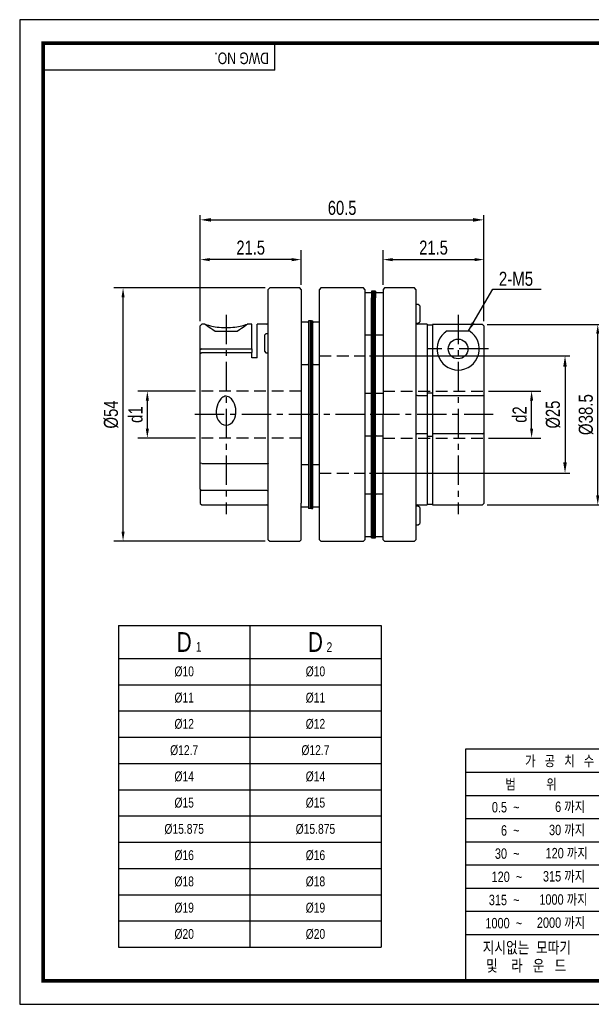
# Model space of a CAD drawing. Header units: millimetres. Extents: x 0 to 297, y 0 to 210.
# Tile 1 of 2: x 0 to 122, y 0 to 210. Entities that reach past the tile are written whole.
import ezdxf
from ezdxf.enums import TextEntityAlignment as Align

# ---------------------------------------------------------------- set-up
doc = ezdxf.new("R2010")
doc.units = ezdxf.units.MM
doc.header["$LTSCALE"] = 5
doc.linetypes.add('CENTER', pattern=[2, 1.25, -0.25, 0.25, -0.25])
doc.linetypes.add('DASHED', pattern=[0.75, 0.5, -0.25])
doc.layers.get('0').update_dxf_attribs({"linetype": 'CONTINUOUS'})
doc.layers.get('Defpoints').update_dxf_attribs({"linetype": 'CONTINUOUS'})
for name, color, linetype in [('BM', 2, 'CONTINUOUS'), ('CT', 1, 'CENTER'), ('D', 7, 'CONTINUOUS'), ('HD', 4, 'DASHED')]:
    doc.layers.add(name, color=color, linetype=linetype)
doc.styles.get("Standard").update_dxf_attribs({"font": 'Gulim.ttf', "width": 0.8, "height": 3})
doc.dimstyles.new('LIM', dxfattribs={"dimtxt": 2, "dimasz": 2, "dimexe": 2, "dimexo": 1, "dimgap": 1, "dimtad": 1, "dimdec": 3, "dimzin": 9, "dimdsep": 46, "dimtxsty": 'Standard', "dimcen": 3, "dimclrd": 1, "dimclre": 1, "dimadec": 0, "dimazin": 0, "dimtfac": 1, "dimtdec": 3, "dimtmove": 0, "dimatfit": 3, "dimfxl": 0, "dimtolj": 1, "dimtzin": 0, "dimarcsym": 0})
doc.dimstyles.get("Standard").update_dxf_attribs({"dimtxt": 0.18, "dimasz": 0.18, "dimexe": 0.18, "dimexo": 0.0625, "dimgap": 0.09, "dimtad": 0, "dimtih": 1, "dimtoh": 1, "dimdec": 4, "dimzin": 0, "dimdsep": 46, "dimtxsty": 'Standard', "dimcen": 0.09, "dimadec": 0, "dimazin": 0, "dimtfac": 1, "dimtdec": 4, "dimtofl": 0, "dimtmove": 0, "dimatfit": 3, "dimfxl": 0, "dimtolj": 1, "dimtzin": 0, "dimarcsym": 0})

# ---------------------------------------------------------------- blocks, each defined once
blk = doc.blocks.new('*D90')
at = {"color": 1, "lineweight": -2, "ltscale": 25.4}
for p, q in [((52.33, 152.78), (20.05, 152.78)), ((22.05, 100.78), (22.05, 150.78)), ((52.33, 98.78), (20.05, 98.78))]:
    blk.add_line(p, q, dxfattribs=at)
at = {"color": 1, "ltscale": 25.4}
for points in [[(21.72, 150.78), (22.38, 150.78), (22.05, 152.78)], [(21.72, 100.78), (22.38, 100.78), (22.05, 98.78)]]:
    blk.add_solid(points, dxfattribs=at)
at = {"layer": 'Defpoints', "color": 0, "ltscale": 25.4}
for p in [(22.05, 152.78), (53.33, 152.78), (53.33, 98.78)]:
    blk.add_point(p, dxfattribs=at)
at = {"color": 0, "ltscale": 25.4, "insert": (19.51, 125.78), "char_height": 3, "attachment_point": 5, "rotation": 90}
blk.add_mtext('\\A1;{\\f??|b0|i0|c0|p49;%%c}54', dxfattribs=at)
blk = doc.blocks.new('*D91')
at = {"color": 1, "lineweight": -2, "ltscale": 25.4}
for p, q in [((37.53, 130.78), (25.23, 130.78)), ((27.23, 122.78), (27.23, 128.78)), ((37.53, 120.78), (25.23, 120.78))]:
    blk.add_line(p, q, dxfattribs=at)
at = {"color": 1, "ltscale": 25.4}
for points in [[(26.9, 128.78), (27.57, 128.78), (27.23, 130.78)], [(26.9, 122.78), (27.57, 122.78), (27.23, 120.78)]]:
    blk.add_solid(points, dxfattribs=at)
at = {"layer": 'Defpoints', "color": 0, "ltscale": 25.4}
for p in [(27.23, 130.78), (38.53, 130.78), (38.53, 120.78)]:
    blk.add_point(p, dxfattribs=at)
at = {"color": 0, "ltscale": 25.4, "insert": (24.73, 125.78), "char_height": 3, "attachment_point": 5, "rotation": 90}
blk.add_mtext('\\A1;{\\f??|b0|i0|c0|p49;d1}', dxfattribs=at)
blk = doc.blocks.new('*D92')
at = {"color": 1, "lineweight": -2, "ltscale": 25.4}
for p, q in [((99.73, 145.02), (125.31, 145.02)), ((123.31, 108.53), (123.31, 143.02)), ((99.73, 106.53), (125.31, 106.53))]:
    blk.add_line(p, q, dxfattribs=at)
at = {"color": 1, "ltscale": 25.4}
for points in [[(122.98, 143.02), (123.64, 143.02), (123.31, 145.02)], [(122.98, 108.53), (123.64, 108.53), (123.31, 106.53)]]:
    blk.add_solid(points, dxfattribs=at)
at = {"layer": 'Defpoints', "color": 0, "ltscale": 25.4}
for p in [(98.73, 145.02), (123.31, 145.02), (98.73, 106.53)]:
    blk.add_point(p, dxfattribs=at)
at = {"color": 0, "ltscale": 25.4, "insert": (120.81, 125.77), "char_height": 3, "attachment_point": 5, "rotation": 90}
blk.add_mtext('\\A1;{\\f??|b0|i0|c0|p49;%%C38.5}', dxfattribs=at)
blk = doc.blocks.new('*D94')
at = {"color": 1, "lineweight": -2, "ltscale": 25.4}
for p, q in [((77.53, 153.48), (77.53, 160.83)), ((99.03, 145.72), (99.03, 160.83)), ((79.53, 158.83), (97.03, 158.83))]:
    blk.add_line(p, q, dxfattribs=at)
at = {"color": 1, "ltscale": 25.4}
for points in [[(79.53, 159.16), (79.53, 158.49), (77.53, 158.83)], [(97.03, 159.16), (97.03, 158.49), (99.03, 158.83)]]:
    blk.add_solid(points, dxfattribs=at)
at = {"layer": 'Defpoints', "color": 0, "ltscale": 25.4}
for p in [(99.03, 158.83), (77.53, 152.48), (99.03, 144.72)]:
    blk.add_point(p, dxfattribs=at)
at = {"color": 0, "ltscale": 25.4, "insert": (88.28, 161.37), "char_height": 3, "attachment_point": 5}
blk.add_mtext('\\A1;21.5', dxfattribs=at)
blk = doc.blocks.new('*D95')
at = {"color": 1, "lineweight": -2, "ltscale": 25.4}
for p, q in [((38.53, 145.73), (38.53, 160.83)), ((60.03, 153.48), (60.03, 160.83)), ((58.03, 158.83), (40.53, 158.83))]:
    blk.add_line(p, q, dxfattribs=at)
at = {"color": 1, "ltscale": 25.4}
for points in [[(40.53, 159.16), (40.53, 158.49), (38.53, 158.83)], [(58.03, 159.16), (58.03, 158.49), (60.03, 158.83)]]:
    blk.add_solid(points, dxfattribs=at)
at = {"layer": 'Defpoints', "color": 0, "ltscale": 25.4}
for p in [(38.53, 158.83), (60.03, 152.48), (38.53, 144.73)]:
    blk.add_point(p, dxfattribs=at)
at = {"color": 0, "ltscale": 25.4, "insert": (49.28, 161.37), "char_height": 3, "attachment_point": 5}
blk.add_mtext('\\A1;21.5', dxfattribs=at)
blk = doc.blocks.new('*D96')
at = {"color": 1, "lineweight": -2, "ltscale": 25.4}
for p, q in [((100.03, 130.78), (111.2, 130.78)), ((109.2, 122.78), (109.2, 128.78)), ((100.03, 120.78), (111.2, 120.78))]:
    blk.add_line(p, q, dxfattribs=at)
at = {"color": 1, "ltscale": 25.4}
for points in [[(108.87, 128.78), (109.53, 128.78), (109.2, 130.78)], [(108.87, 122.78), (109.53, 122.78), (109.2, 120.78)]]:
    blk.add_solid(points, dxfattribs=at)
at = {"layer": 'Defpoints', "color": 0, "ltscale": 25.4}
for p in [(99.03, 130.78), (109.2, 130.78), (99.03, 120.78)]:
    blk.add_point(p, dxfattribs=at)
at = {"color": 0, "ltscale": 25.4, "insert": (106.66, 125.78), "char_height": 3, "attachment_point": 5, "rotation": 90}
blk.add_mtext('\\A1;{\\f굴림|b0|i0|c129|p49;d2}', dxfattribs=at)
blk = doc.blocks.new('*D98')
at = {"layer": 'D', "color": 1, "lineweight": -2}
for p, q in [((74.63, 138.28), (117.33, 138.28)), ((116.33, 135.98), (116.33, 115.58)), ((74.63, 113.28), (117.33, 113.28))]:
    blk.add_line(p, q, dxfattribs=at)
at = {"layer": 'D', "color": 1}
for points in [[(115.94, 135.98), (116.71, 135.98), (116.33, 138.28)], [(115.94, 115.58), (116.71, 115.58), (116.33, 113.28)]]:
    blk.add_solid(points, dxfattribs=at)
at = {"layer": 'Defpoints', "color": 0}
for p in [(73.63, 138.28), (73.63, 113.28), (116.33, 113.28)]:
    blk.add_point(p, dxfattribs=at)
at = {"layer": 'D', "insert": (113.79, 125.78), "char_height": 3, "attachment_point": 5, "rotation": 90}
blk.add_mtext('\\A1;%%C25', dxfattribs=at)
blk = doc.blocks.new('*D99')
at = {"layer": 'D', "color": 1, "lineweight": -2}
for p, q in [((38.53, 145.73), (38.53, 168.31)), ((99.03, 145.72), (99.03, 168.31)), ((40.83, 167.31), (96.73, 167.31))]:
    blk.add_line(p, q, dxfattribs=at)
at = {"layer": 'D', "color": 1}
for points in [[(40.83, 167.69), (40.83, 166.92), (38.53, 167.31)], [(96.73, 167.69), (96.73, 166.92), (99.03, 167.31)]]:
    blk.add_solid(points, dxfattribs=at)
at = {"layer": 'Defpoints', "color": 0}
for p in [(99.03, 167.31), (38.53, 144.73), (99.03, 144.72)]:
    blk.add_point(p, dxfattribs=at)
at = {"layer": 'D', "insert": (68.78, 169.85), "char_height": 3, "attachment_point": 5}
blk.add_mtext('\\A1;60.5', dxfattribs=at)

msp = doc.modelspace()

# ---------------------------------------------------------------- linework, layer by layer
for p, q in [((54.43705, 199.23234), (54.43705, 205)), ((54.43705, 199.23234), (5, 199.23234)), ((21.0868, 80.77308), (77.0868, 80.77308)), ((21.0868, 80.77308), (21.0868, 12.17308)), ((77.0868, 80.77308), (77.0868, 12.17308)), ((95.07575, 54.43705), (95.07575, 5)), ((147.8086, 54.43705), (95.07575, 54.43705)), ((147.8086, 49.42948), (95.07575, 49.42948)), ((147.8086, 44.48577), (95.07575, 44.48577)), ((147.8086, 39.54207), (95.07575, 39.54207)), ((147.8086, 34.59837), (95.07575, 34.59837)), ((147.8086, 29.65466), (95.07575, 29.65466)), ((147.8086, 24.71096), (95.07575, 24.71096)), ((147.8086, 19.76725), (95.07575, 19.76725)), ((147.8086, 14.82355), (95.07575, 14.82355)), ((21.0868, 12.17308), (77.0868, 12.17308))]:
    msp.add_line(p, q)
at = {"color": 4}
for p, q in [((49.0868, 80.77308), (49.0868, 12.17308)), ((21.0868, 73.77308), (77.0868, 73.77308))]:
    msp.add_line(p, q, dxfattribs=at)
at = {"color": 1}
for p, q in [((21.0868, 68.17308), (77.0868, 68.17308)), ((21.0868, 62.57308), (77.0868, 62.57308)), ((21.0868, 56.97308), (77.0868, 56.97308)), ((21.0868, 51.37308), (77.0868, 51.37308)), ((21.0868, 45.77308), (77.0868, 45.77308)), ((21.0868, 40.17308), (77.0868, 40.17308)), ((21.0868, 34.57308), (77.0868, 34.57308)), ((21.0868, 28.97308), (77.0868, 28.97308)), ((21.0868, 23.37308), (77.0868, 23.37308)), ((21.0868, 17.77308), (77.0868, 17.77308))]:
    msp.add_line(p, q, dxfattribs=at)
msp.add_lwpolyline([(297, 210), (0, 210), (0, 0), (297, 0)], close=True)
msp.add_lwpolyline([(292, 205, 0.8, 0.8, 0), (5, 205, 0.8, 0.8, 0), (5, 5, 0.8, 0.8, 0), (292, 5, 0.8, 0.8, 0)], format="xyseb", close=True)
at = {"layer": 'BM', "ltscale": 25.4}
for p, q in [((53.32901, 152.77702), (53.02901, 152.47702)), ((53.02901, 99.07702), (53.02901, 152.47702)), ((59.72901, 152.77702), (53.32901, 152.77702)), ((60.02901, 152.47702), (59.72901, 152.77702)), ((60.02901, 152.47702), (60.02901, 106.89727)), ((64.22901, 152.77702), (63.92901, 152.47702)), ((63.92901, 144.65677), (63.92901, 152.47702)), ((73.32901, 152.77702), (64.22901, 152.77702)), ((73.32901, 152.77702), (71.36066, 152.77702)), ((73.62901, 152.47702), (73.32901, 152.77702)), ((73.62901, 152.47702), (73.62901, 144.65677)), ((73.72901, 151.77702), (73.62901, 151.67702)), ((74.92901, 151.77702), (73.72901, 151.77702)), ((75.02901, 151.67702), (74.92901, 151.77702)), ((75.02901, 152.07423), (75.02901, 150.66916)), ((75.32901, 152.07423), (75.02901, 152.07423)), ((75.32901, 152.07423), (75.32901, 150.66916)), ((75.32901, 150.66916), (75.32901, 152.07423)), ((75.62901, 152.07423), (75.32901, 152.07423)), ((75.62901, 150.66916), (75.62901, 152.07423)), ((75.62901, 152.07423), (75.62901, 150.66916)), ((75.92901, 152.07423), (75.62901, 152.07423)), ((75.92901, 152.07423), (75.92901, 150.66916)), ((76.02901, 151.77702), (75.92901, 151.67702)), ((77.42901, 151.77702), (76.02901, 151.77702)), ((77.52901, 151.67702), (77.42901, 151.77702)), ((77.82901, 152.77702), (77.52901, 152.47702)), ((77.52901, 152.47702), (77.52901, 125.77702)), ((84.22901, 152.77702), (77.82901, 152.77702)), ((84.52901, 152.47702), (84.22901, 152.77702)), ((84.52901, 152.47702), (84.52901, 99.07702)), ((75.02901, 129.16916), (75.02901, 150.66916)), ((75.32901, 129.16916), (75.32901, 150.66916)), ((75.32901, 129.16916), (75.32901, 150.66916)), ((75.62901, 129.16916), (75.62901, 150.66916)), ((75.62901, 129.16916), (75.62901, 150.66916)), ((75.92901, 129.16916), (75.92901, 150.66916)), ((85.02901, 149.27702), (84.52901, 149.27702)), ((85.32901, 148.97702), (85.02901, 149.27702)), ((85.32901, 148.97702), (85.32901, 145.57702)), ((38.82901, 145.02702), (38.52901, 144.72702)), ((39.56404, 145.02702), (38.82901, 145.02702)), ((49.52901, 145.02702), (48.5068, 145.02702)), ((49.52901, 139.77218), (49.52901, 145.02702)), ((50.62901, 137.90095), (50.62901, 145.02702)), ((52.72901, 145.02702), (50.62901, 145.02702)), ((60.12901, 145.47982), (60.02901, 145.37982)), ((61.52901, 145.47982), (60.12901, 145.47982)), ((61.62901, 145.37982), (61.52901, 145.47982)), ((61.62901, 145.77702), (61.62901, 140.97982)), ((61.92901, 145.77702), (61.62901, 145.77702)), ((61.92901, 145.77702), (61.92901, 140.97982)), ((61.92901, 145.77702), (61.92901, 140.97982)), ((62.22901, 145.77702), (61.92901, 145.77702)), ((62.22901, 145.77702), (62.22901, 140.97982)), ((62.22901, 140.97982), (62.22901, 145.77702)), ((62.22901, 145.77702), (62.52901, 145.77702)), ((62.52901, 140.97982), (62.52901, 145.77702)), ((62.62901, 145.47982), (62.52901, 145.37982)), ((63.82901, 145.47982), (62.62901, 145.47982)), ((63.92901, 145.37982), (63.82901, 145.47982)), ((84.53321, 145.27702), (85.02901, 145.27702)), ((86.92901, 145.02702), (84.82901, 145.02702)), ((85.02901, 145.27702), (85.32901, 145.57702)), ((86.92901, 145.02702), (86.92901, 129.8722)), ((86.92901, 144.92285), (88.02901, 144.92285)), ((88.02901, 145.01916), (88.02901, 129.8722)), ((98.72901, 145.01916), (88.02901, 145.01916)), ((98.72901, 145.01916), (99.02901, 144.71904)), ((38.52901, 139.55996), (38.52901, 144.72702)), ((46.3873, 143.51307), (41.67072, 143.51307)), ((52.52901, 142.97982), (52.22901, 142.67982)), ((53.02901, 142.97982), (52.52901, 142.97982)), ((63.92901, 99.07702), (63.92901, 144.65677)), ((73.62901, 144.65677), (73.62901, 99.07702)), ((73.62901, 142.87702), (73.72901, 142.77702)), ((74.92901, 142.77702), (75.02901, 142.87702)), ((75.92901, 142.87702), (76.02901, 142.77702)), ((77.42901, 142.77702), (77.52901, 142.87702)), ((91.17072, 143.60958), (95.8873, 143.60958)), ((99.02901, 144.71904), (99.02901, 129.6841)), ((52.22901, 142.67982), (52.22901, 139.27982)), ((61.62901, 140.97982), (61.62901, 110.57423)), ((61.92901, 140.97982), (61.92901, 110.57423)), ((61.92901, 140.97982), (61.92901, 110.57423)), ((62.22901, 140.97982), (62.22901, 110.57423)), ((62.22901, 110.57423), (62.22901, 140.97982)), ((62.52901, 110.57423), (62.52901, 140.97982)), ((73.72901, 142.77702), (74.92901, 142.77702)), ((76.02901, 142.77702), (77.42901, 142.77702)), ((38.82901, 139.77218), (38.52901, 139.55996)), ((38.52901, 138.78214), (38.52901, 139.55996)), ((38.52901, 138.78214), (38.82901, 138.99436)), ((38.52901, 115.42797), (38.52901, 138.78214)), ((38.82901, 139.77218), (49.52901, 139.77218)), ((38.82901, 138.99436), (49.52901, 138.99436)), ((49.52901, 139.77218), (49.52901, 138.99436)), ((49.52901, 137.90095), (49.52901, 138.99436)), ((52.22901, 139.27982), (52.52901, 138.97982)), ((52.52901, 138.97982), (53.02901, 138.97982)), ((50.62901, 137.90095), (49.52901, 137.90095)), ((60.02901, 136.57982), (60.12901, 136.47982)), ((61.52901, 136.47982), (61.62901, 136.57982)), ((62.52901, 136.57982), (62.62901, 136.47982)), ((63.82901, 136.47982), (63.92901, 136.57982)), ((60.12901, 136.47982), (61.52901, 136.47982)), ((62.62901, 136.47982), (63.82901, 136.47982)), ((73.72901, 130.27702), (73.62901, 130.17702)), ((74.92901, 130.27702), (73.72901, 130.27702)), ((75.02901, 130.17702), (74.92901, 130.27702)), ((76.02901, 130.27702), (75.92901, 130.17702)), ((77.42901, 130.27702), (76.02901, 130.27702)), ((77.52901, 130.17702), (77.42901, 130.27702)), ((88.02901, 130.3596), (86.92901, 130.3596)), ((75.02901, 122.38489), (75.02901, 129.16916)), ((75.32901, 122.38489), (75.32901, 129.16916)), ((75.32901, 122.38489), (75.32901, 129.16916)), ((75.62901, 122.38489), (75.62901, 129.16916)), ((75.62901, 122.38489), (75.62901, 129.16916)), ((75.92901, 122.38489), (75.92901, 129.16916)), ((84.82901, 129.8722), (86.92901, 129.8722)), ((86.92901, 129.8722), (86.92901, 121.68185)), ((88.02901, 129.8722), (88.02901, 121.68185)), ((88.02901, 129.8722), (98.72901, 129.8722)), ((99.02901, 129.6841), (98.72901, 129.8722)), ((99.02901, 129.6841), (99.02901, 121.86995)), ((77.52901, 99.07702), (77.52901, 125.77702)), ((75.02901, 100.88489), (75.02901, 122.38489)), ((75.32901, 100.88489), (75.32901, 122.38489)), ((75.32901, 100.88489), (75.32901, 122.38489)), ((75.62901, 100.88489), (75.62901, 122.38489)), ((75.62901, 100.88489), (75.62901, 122.38489)), ((75.92901, 100.88489), (75.92901, 122.38489)), ((98.72901, 121.68185), (99.02901, 121.86995)), ((99.02901, 121.86995), (99.02901, 106.82702)), ((73.62901, 121.37702), (73.72901, 121.27702)), ((73.72901, 121.27702), (74.92901, 121.27702)), ((74.92901, 121.27702), (75.02901, 121.37702)), ((75.92901, 121.37702), (76.02901, 121.27702)), ((76.02901, 121.27702), (77.42901, 121.27702)), ((77.42901, 121.27702), (77.52901, 121.37702)), ((86.92901, 121.68185), (84.82901, 121.68185)), ((86.92901, 121.68185), (86.92901, 106.52702)), ((86.92901, 121.19445), (88.02901, 121.19445)), ((88.02901, 121.68185), (88.02901, 106.52702)), ((98.72901, 121.68185), (88.02901, 121.68185)), ((38.52901, 109.90253), (38.52901, 115.47423)), ((38.82901, 115.37252), (38.52901, 115.42797)), ((38.82901, 115.37252), (52.72901, 115.37252)), ((60.12901, 115.07423), (60.02901, 114.97423)), ((61.52901, 115.07423), (60.12901, 115.07423)), ((61.62901, 114.97423), (61.52901, 115.07423)), ((62.62901, 115.07423), (62.52901, 114.97423)), ((63.82901, 115.07423), (62.62901, 115.07423)), ((63.92901, 114.97423), (63.82901, 115.07423)), ((38.52901, 109.90253), (38.82901, 109.58107)), ((38.52901, 109.90253), (38.52901, 106.82702)), ((52.72901, 109.58107), (38.82901, 109.58107)), ((61.62901, 110.57423), (61.62901, 105.77702)), ((61.92901, 110.57423), (61.92901, 105.77702)), ((61.92901, 110.57423), (61.92901, 105.77702)), ((62.22901, 110.57423), (62.22901, 105.77702)), ((62.22901, 105.77702), (62.22901, 110.57423)), ((62.52901, 105.77702), (62.52901, 110.57423)), ((73.72901, 108.77702), (73.62901, 108.67702)), ((74.92901, 108.77702), (73.72901, 108.77702)), ((75.02901, 108.67702), (74.92901, 108.77702)), ((76.02901, 108.77702), (75.92901, 108.67702)), ((77.42901, 108.77702), (76.02901, 108.77702)), ((77.52901, 108.67702), (77.42901, 108.77702)), ((38.52901, 106.82702), (38.82901, 106.52702)), ((38.82901, 106.52702), (52.72901, 106.52702)), ((60.02901, 99.07702), (60.02901, 106.89727)), ((60.02901, 106.17423), (60.12901, 106.07423)), ((60.12901, 106.07423), (61.52901, 106.07423)), ((61.52901, 106.07423), (61.62901, 106.17423)), ((61.92901, 105.77702), (61.62901, 105.77702)), ((62.22901, 105.77702), (61.92901, 105.77702)), ((62.22901, 105.77702), (62.52901, 105.77702)), ((62.52901, 106.17423), (62.62901, 106.07423)), ((62.62901, 106.07423), (63.82901, 106.07423)), ((63.82901, 106.07423), (63.92901, 106.17423)), ((85.02901, 106.27702), (84.53321, 106.27702)), ((84.82901, 106.52702), (86.92901, 106.52702)), ((85.32901, 105.97702), (85.02901, 106.27702)), ((85.32901, 105.97702), (85.32901, 102.57702)), ((88.02901, 106.6312), (86.92901, 106.6312)), ((88.02901, 106.52702), (98.72901, 106.52702)), ((98.72901, 106.52702), (99.02901, 106.82702)), ((75.02901, 99.47982), (75.02901, 100.88489)), ((75.32901, 99.47982), (75.32901, 100.88489)), ((75.32901, 99.47982), (75.32901, 100.88489)), ((75.62901, 99.47982), (75.62901, 100.88489)), ((75.62901, 99.47982), (75.62901, 100.88489)), ((75.92901, 99.47982), (75.92901, 100.88489)), ((84.52901, 102.27702), (85.02901, 102.27702)), ((85.02901, 102.27702), (85.32901, 102.57702)), ((53.02901, 99.07702), (53.32901, 98.77702)), ((53.32901, 98.77702), (59.72901, 98.77702)), ((59.72901, 98.77702), (60.02901, 99.07702)), ((63.92901, 99.07702), (64.22901, 98.77702)), ((64.22901, 98.77702), (73.32901, 98.77702)), ((71.36066, 98.77702), (73.32901, 98.77702)), ((73.32901, 98.77702), (73.62901, 99.07702)), ((73.62901, 99.87702), (73.72901, 99.77702)), ((73.72901, 99.77702), (74.92901, 99.77702)), ((74.92901, 99.77702), (75.02901, 99.87702)), ((75.02901, 99.47982), (75.32901, 99.47982)), ((75.32901, 99.47982), (75.62901, 99.47982)), ((75.62901, 99.47982), (75.92901, 99.47982)), ((75.92901, 99.87702), (76.02901, 99.77702)), ((76.02901, 99.77702), (77.42901, 99.77702)), ((77.42901, 99.77702), (77.52901, 99.87702)), ((77.52901, 99.07702), (77.82901, 98.77702)), ((77.82901, 98.77702), (84.22901, 98.77702)), ((84.22901, 98.77702), (84.52901, 99.07702))]:
    msp.add_line(p, q, dxfattribs=at)
msp.add_circle((93.52901, 139.77702), 2.1, dxfattribs=at)
for centre, radius, start, end in [((52.72901, 145.32702), 0.3, 270, 0), ((84.82901, 145.32702), 0.3, 189.5940682, 270), ((93.52901, 139.77702), 4.5, 121.6052653, 58.3947347), ((52.72241, 109.27453), 0.30661, 359.6371191, 88.7655758), ((52.72901, 106.22702), 0.3, 0, 90), ((84.82901, 106.22702), 0.3, 90, 170.4059318)]:
    msp.add_arc(centre, radius, start, end, dxfattribs=at)
for points, knots in [([(41.67072, 143.51307), (40.98572, 143.94812), (40.48037, 144.31944), (39.72421, 144.85178), (39.49416, 145.00604), (39.5359, 145.02635), (39.54014, 145.02694), (39.5459, 145.0268)], [0, 0, 0, 0, 0.125, 0.125, 0.25, 0.25, 0.2589297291, 0.2589297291, 0.2589297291, 0.2589297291]), ([(39.59407, 145.01864), (39.72338, 144.98806), (40.05527, 144.87454), (41.06348, 144.63245), (41.56208, 144.53121), (42.70668, 144.38137), (43.36069, 144.33393), (44.66913, 144.33268), (45.32754, 144.379), (46.48434, 144.52897), (46.98425, 144.63029), (47.76223, 144.81648), (48.04421, 144.90076), (48.3559, 144.99223), (48.43731, 145.0154), (48.48292, 145.02363)], [0.2755090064, 0.2755090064, 0.2755090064, 0.2755090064, 0.375, 0.375, 0.4375, 0.4375, 0.5, 0.5, 0.5625, 0.5625, 0.625, 0.625, 0.6875, 0.6875, 0.7299395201, 0.7299395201, 0.7299395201, 0.7299395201]), ([(48.51228, 145.02701), (48.51771, 145.02702), (48.52177, 145.02641), (48.56506, 145.00704), (48.33732, 144.85426), (47.58167, 144.32225), (47.07266, 143.94834), (46.3873, 143.51307)], [0.7414304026, 0.7414304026, 0.7414304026, 0.7414304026, 0.75, 0.75, 0.875, 0.875, 1, 1, 1, 1]), ([(44.02901, 123.49224), (43.33058, 123.49224), (42.7064, 123.96182), (42.01988, 125.1512), (41.90173, 125.85661), (41.96625, 127.23481), (42.14344, 127.91315), (42.63284, 128.80888), (42.83644, 129.09109), (43.3592, 129.54098), (43.68836, 129.70159), (44.38198, 129.69796), (44.71086, 129.53296), (45.2263, 129.08461), (45.42988, 128.80172), (45.91629, 127.90711), (46.09314, 127.22771), (46.15557, 125.84993), (46.0383, 125.14966), (45.34793, 123.95722), (44.72745, 123.49224), (44.02901, 123.49224)], [0, 0, 0, 0, 0.125, 0.125, 0.25, 0.25, 0.375, 0.375, 0.4375, 0.4375, 0.5, 0.5, 0.5625, 0.5625, 0.625, 0.625, 0.75, 0.75, 0.875, 0.875, 1, 1, 1, 1]), ([(84.52901, 130.03776), (84.52901, 129.99792), (84.55929, 129.95634), (84.66922, 129.89254), (84.74741, 129.8722), (84.82901, 129.8722)], [0, 0, 0, 0, 0.5, 0.5, 1, 1, 1, 1]), ([(84.82901, 121.68185), (84.74744, 121.68185), (84.66866, 121.66118), (84.55984, 121.59803), (84.52901, 121.55614), (84.52901, 121.51629)], [0, 0, 0, 0, 0.5, 0.5, 1, 1, 1, 1]), ([(52.72901, 115.37252), (52.81058, 115.37252), (52.88936, 115.36517), (52.99819, 115.33885), (53.02901, 115.31962), (53.02901, 115.29818)], [0, 0, 0, 0, 0.5, 0.5, 1, 1, 1, 1])]:
    msp.add_open_spline(points, degree=3, knots=knots, dxfattribs=at)
at = {"layer": 'CT'}
for p, q in [((44.02927, 147.02702), (44.02927, 104.52702)), ((93.52901, 147.01916), (93.52901, 104.52702)), ((100.02901, 139.77702), (87.02901, 139.77702)), ((73.62901, 125.77702), (36.52901, 125.77702)), ((101.02901, 125.77702), (71.36066, 125.77702))]:
    msp.add_line(p, q, dxfattribs=at)
at = {"layer": 'HD'}
for p, q in [((63.92901, 138.27702), (73.62901, 138.27702)), ((71.36066, 138.27702), (73.62901, 138.27702)), ((60.02901, 130.77702), (38.52901, 130.77702)), ((77.52901, 130.77702), (99.02901, 130.77702)), ((60.02901, 120.77702), (38.52901, 120.77702)), ((77.52901, 120.77702), (99.02901, 120.77702)), ((63.92901, 113.27702), (73.62901, 113.27702)), ((71.36066, 113.27702), (73.62901, 113.27702))]:
    msp.add_line(p, q, dxfattribs=at)

# ---------------------------------------------------------------- texts
at = {"ltscale": 25.4, "insert": (105.8679, 154.7205), "char_height": 3, "attachment_point": 5}
msp.add_mtext('{\\fﾱﾼﾸﾲ|b0|i0|c129|p49;2-M5}', dxfattribs=at)
at = {"color": 0}
for s, insert, char_height, width, attachment_point in [('D', (35.0868, 77.27308), 4.2, 28, 5), ('D', (63.0868, 77.27308), 4.2, 28, 5), ('1', (37.58262, 77.29796), 2.1, 6.3, 1), ('2', (65.453, 77.2175), 2.1, 3.36, 1), ('%%c10', (35.0868, 70.97308), 2.1, 28, 5), ('%%c10', (63.0868, 70.97308), 2.1, 28, 5), ('%%c11', (35.0868, 65.37308), 2.1, 28, 5), ('%%c11', (63.0868, 65.37308), 2.1, 28, 5), ('%%c12', (35.0868, 59.77308), 2.1, 28, 5), ('%%c12', (63.0868, 59.77308), 2.1, 28, 5), ('%%c12.7', (35.0868, 54.17308), 2.1, 28, 5), ('%%c12.7', (63.0868, 54.17308), 2.1, 28, 5), ('%%c14', (35.0868, 48.57308), 2.1, 28, 5), ('%%c14', (63.0868, 48.57308), 2.1, 28, 5), ('%%c15', (35.0868, 42.97308), 2.1, 28, 5), ('%%c15', (63.0868, 42.97308), 2.1, 28, 5), ('%%c15.875', (35.0868, 37.37308), 2.1, 28, 5), ('%%c15.875', (63.0868, 37.37308), 2.1, 28, 5), ('%%c16', (35.0868, 31.77308), 2.1, 28, 5), ('%%c16', (63.0868, 31.77308), 2.1, 28, 5), ('%%c18', (35.0868, 26.17308), 2.1, 28, 5), ('%%c18', (63.0868, 26.17308), 2.1, 28, 5), ('%%c19', (35.0868, 20.57308), 2.1, 28, 5), ('%%c19', (63.0868, 20.57308), 2.1, 28, 5), ('%%c20', (35.0868, 14.97308), 2.1, 28, 5), ('%%c20', (63.0868, 14.97308), 2.1, 28, 5)]:
    msp.add_mtext(s, dxfattribs=dict(at, insert=insert, char_height=char_height, width=width, attachment_point=attachment_point))
at = {"layer": 'D', "width": 0.8}
msp.add_text('DWG NO.', height=2.471852, rotation=180, dxfattribs=at).set_placement((53.16809, 203.00065))
for s, p in [('가   공   치   수   허   용   치', (121.44218, 51.93326)), ('범          위', (109.08292, 46.95763))]:
    msp.add_text(s, height=2.2246672, dxfattribs=at).set_placement(p, align=Align.MIDDLE)
at = {"layer": 'D', "linetype": 'ByBlock', "width": 0.8}
for s, height, p in [('지시없는  모따기', 2.471852, (98.78304, 10.86753)), ('및    라   운   드', 2.4718525, (99.46232, 6.99683))]:
    msp.add_text(s, height=height, dxfattribs=at).set_placement(p)
at = {"layer": 'D', "char_height": 2.224667, "attachment_point": 6}
for s, insert, width in [('0.5  ~', (106.61106, 42.01392), 8.2310624), ('6 까지', (120.61823, 42.01392), 9.8035318), ('6  ~', (106.61106, 37.07022), 8.2310216), ('30 까지', (120.61823, 37.07022), 9.8034906), ('120 까지', (121.17583, 32.12651), 12.6524242), ('30  ~', (106.61106, 32.12651), 8.2310216), ('120  ~', (107.1976, 27.18281), 8.9379913), ('315 까지', (120.61823, 27.18281), 12.0977814), ('315  ~', (106.61106, 22.2391), 9.885083), ('1000 까지', (121.14261, 22.2391), 13.3822846), ('2000 까지', (120.61823, 17.2954), 12.974319), ('1000  ~', (107.17041, 17.2954), 14.528725)]:
    msp.add_mtext(s, dxfattribs=dict(at, insert=insert, width=width))

# ---------------------------------------------------------------- dimensions: what is measured, and where the dimension line sits
at = {"ltscale": 25.4}
for base, p1, p2, picture, middle in [((38.52901, 158.82718), (60.02901, 152.47702), (38.52901, 144.72702), '*D95', (49.27901, 161.36912)), ((99.02901, 158.82718), (77.52901, 152.47702), (99.02901, 144.71904), '*D94', (88.27901, 161.36912))]:
    dim = msp.add_linear_dim(base=base, p1=p1, p2=p2, dimstyle='LIM', dxfattribs=at)
    dim.commit()
    dim.dimension.update_dxf_attribs({"geometry": picture, "text_midpoint": middle})
for base, p1, p2, text, picture, middle in [((22.0491, 152.77702), (53.32901, 98.77702), (53.32901, 152.77702), '{\\f??|b0|i0|c0|p49;%%c}<>', '*D90', (19.50916, 125.77702)), ((123.30981, 145.01916), (98.72901, 106.52702), (98.72901, 145.01916), '{\\f??|b0|i0|c0|p49;%%C38.5}', '*D92', (120.80981, 125.77309)), ((27.2336, 130.77702), (38.52901, 120.77702), (38.52901, 130.77702), '{\\f??|b0|i0|c0|p49;d1}', '*D91', (24.7336, 125.77702)), ((109.20017, 130.77702), (99.02901, 120.77702), (99.02901, 130.77702), '{\\f굴림|b0|i0|c129|p49;d2}', '*D96', (106.65823, 125.77702))]:
    dim = msp.add_linear_dim(base=base, p1=p1, p2=p2, angle=90, text=text, dimstyle='LIM', dxfattribs=at)
    dim.commit()
    dim.dimension.update_dxf_attribs({"geometry": picture, "text_midpoint": middle})
at = {"layer": 'D'}
dim = msp.add_linear_dim(base=(99.02901, 167.30734), p1=(38.52901, 144.72702), p2=(99.02901, 144.71904), text='60.5', dimstyle='Standard', override={"dimtxt": 2, "dimasz": 2.3, "dimexe": 1, "dimexo": 1, "dimgap": 1, "dimtad": 1, "dimtih": 0, "dimtoh": 0, "dimzin": 8, "dimcen": 1, "dimclrd": 1, "dimclre": 1, "dimclrt": 256, "dimadec": 4, "dimazin": 2, "dimtfac": 0.5, "dimtix": 1, "dimtofl": 1, "dimtmove": 2, "dimtzin": 8}, dxfattribs=at)
dim.commit()
dim.dimension.update_dxf_attribs({"geometry": '*D99', "text_midpoint": (68.77901, 169.84529)})
dim = msp.add_linear_dim(base=(116.32625, 113.27702), p1=(73.62901, 138.27702), p2=(73.62901, 113.27702), angle=90, text='%%C25', dimstyle='Standard', override={"dimtxt": 2, "dimasz": 2.3, "dimexe": 1, "dimexo": 1, "dimgap": 1, "dimtad": 1, "dimtih": 0, "dimtoh": 0, "dimzin": 8, "dimcen": 1, "dimclrd": 1, "dimclre": 1, "dimclrt": 256, "dimadec": 4, "dimazin": 2, "dimtfac": 0.5, "dimtix": 1, "dimtofl": 1, "dimtmove": 2, "dimtzin": 8}, dxfattribs=at)
dim.commit()
dim.dimension.update_dxf_attribs({"geometry": '*D98', "text_midpoint": (113.7883, 125.77702)})

# ---------------------------------------------------------------- leaders
at = {"ltscale": 25.4}
msp.add_leader([(95.74174, 143.60958), (100.90395, 152.55078), (111.2143, 152.55078)], dimstyle='LIM', override={"dimgap": 1, "dimtad": 0}, dxfattribs=at)

doc.saveas('drawing.dxf')
